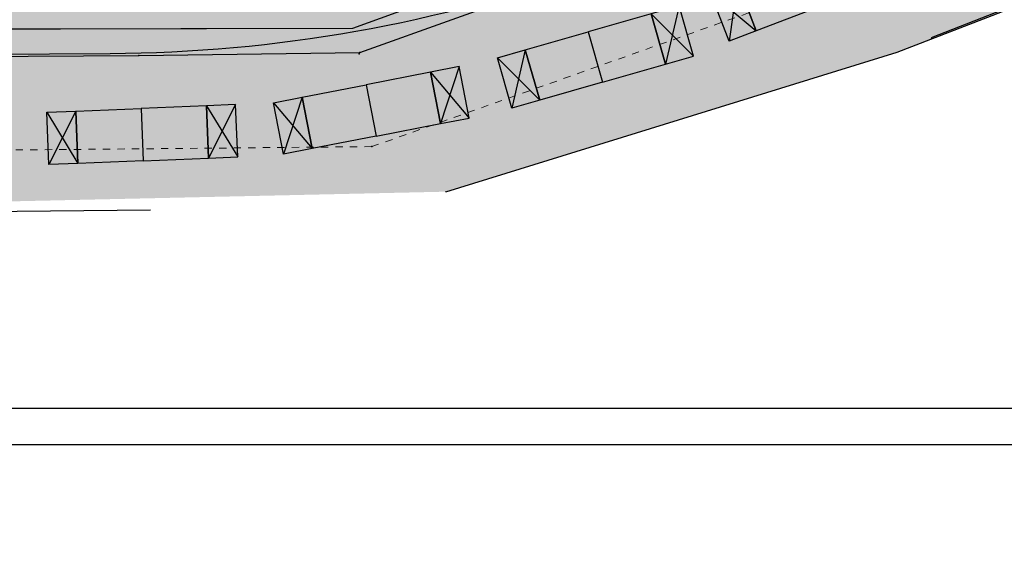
# Model space of a CAD drawing. Extents: x 4085 to 16488, y -65 to 12615.
# Tile 161 of 230: x 15660 to 15796, y 10490 to 10564. Entities that reach past the tile are written whole.
import ezdxf
from ezdxf.xclip import XClip

# ---------------------------------------------------------------- set-up
doc = ezdxf.new("R2010")
doc.units = 0
doc.header["$MEASUREMENT"] = 0
doc.header["$XCLIPFRAME"] = 0
doc.linetypes.add('CONTI', pattern=[0])
doc.linetypes.add('STRIHSMALL', pattern=[1, 0.5, -0.5])
doc.layers.get('0').update_dxf_attribs({"color": 250, "linetype": 'CONTI'})
doc.layers.add('(035) Откосы', color=7, linetype='Continuous')
doc.layers.add('PI_TTDEFAULT', color=5, linetype='CONTI')
doc.layers.add('.', color=7, linetype='Continuous', lineweight=15)
doc.layers.add('0ZG - GOR-INCE', color=5, linetype='Continuous', lineweight=15)
doc.styles.get("Standard").update_dxf_attribs({"font": 'times.ttf'})
doc.linetypes.add('ОТКОСЫ_НЕУКР1', pattern='A,0.5,["|",Standard,S=-1.199999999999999,R=0,X=0,Y=1.199999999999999],1,["|",Standard,S=-0.5,R=0,X=0,Y=0.5],0.5', length=2)

# ---------------------------------------------------------------- blocks, each defined once
blk = doc.blocks.new('wedwedwedewdewd')
at = {"layer": '.', "linetype": 'Continuous'}
h = blk.add_hatch(color=256, dxfattribs=at)
h.dxf.hatch_style = 1
h.set_gradient(color1=(255, 217, 179), color2=(255, 209, 163), one_color=1, tint=0.8199999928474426, name='HEMISPHERICAL')
h.paths.add_polyline_path([(16128.6629179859, 10756.6104308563), (16126.6629179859, 10756.6104308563), (16126.6629179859, 10760.2104308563), (16128.6629179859, 10760.2104308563)])
h.paths.add_polyline_path([(16137.6629179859, 10756.6104308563), (16139.6629179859, 10756.6104308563), (16139.6629179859, 10760.2104308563), (16137.6629179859, 10760.2104308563)])
h = blk.add_hatch(color=256, dxfattribs=at)
h.dxf.hatch_style = 1
h.set_gradient(color1=(255, 127, 127), color2=(255, 133, 133), one_color=1, tint=0.7599999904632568, name='HEMISPHERICAL')
h.paths.add_polyline_path([(16133.1629179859, 10760.2104308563), (16133.1629179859, 10756.6104308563), (16137.6629179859, 10756.6104308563), (16137.6629179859, 10760.2104308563)])
h.paths.add_polyline_path([(16133.1629179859, 10760.2104308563), (16133.1629179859, 10756.6104308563), (16128.6629179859, 10756.6104308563), (16128.6629179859, 10760.2104308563)])
at = {"linetype": 'Continuous'}
for points in [[(16128.6629179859, 10756.6104308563), (16126.6629179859, 10756.6104308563), (16126.6629179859, 10760.2104308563), (16128.6629179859, 10760.2104308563)], [(16133.1629179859, 10760.2104308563), (16133.1629179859, 10756.6104308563), (16128.6629179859, 10756.6104308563), (16128.6629179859, 10760.2104308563)], [(16133.1629179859, 10760.2104308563), (16133.1629179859, 10756.6104308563), (16137.6629179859, 10756.6104308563), (16137.6629179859, 10760.2104308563)], [(16137.6629179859, 10756.6104308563), (16139.6629179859, 10756.6104308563), (16139.6629179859, 10760.2104308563), (16137.6629179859, 10760.2104308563)]]:
    blk.add_lwpolyline(points, close=True, dxfattribs=at)
for points in [[(16126.6629179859, 10760.2104308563), (16128.6629179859, 10756.6104308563)], [(16128.6629179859, 10760.2104308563), (16126.6629179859, 10756.6104308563)], [(16137.6629179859, 10760.2104308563), (16139.6629179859, 10756.6104308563)], [(16139.6629179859, 10760.2104308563), (16137.6629179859, 10756.6104308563)]]:
    blk.add_lwpolyline(points, dxfattribs=at)
blk = doc.blocks.new('DWQDWQDWQDW')
at = {"layer": '(035) Откосы', "color": 253, "linetype": 'ОТКОСЫ_НЕУКР1', "elevation": -0.6170000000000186, "flags": 128}
blk.add_lwpolyline([(16564.2685543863, 8940.05366447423), (16571.56438794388, 8940.049617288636), (16579.24229880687, 8940.682216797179), (16586.23834138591, 8939.28798064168), (16594.08376090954, 8937.329337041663), (16596.23756082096, 8937.07311931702), (16604.99378058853, 8932.406532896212), (16613.69562732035, 8927.074860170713), (16626.47846730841, 8919.280967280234), (16639.49087866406, 8911.319458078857), (16651.9820064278, 8903.85268458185), (16664.47700269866, 8896.490241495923), (16677.09143031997, 8889.065860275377), (16679.39855639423, 8887.981581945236), (16695.2108295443, 8881.729711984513), (16708.65326078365, 8876.525155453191), (16722.23698177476, 8871.77063759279), (16735.50823853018, 8868.774063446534), (16749.63002218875, 8865.606017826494), (16760.99577287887, 8864.573100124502), (16775.79265262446, 8863.378462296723), (16791.22906654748, 8862.267464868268), (16804.74432975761, 8861.94847750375), (16819.74132904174, 8861.653146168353), (16835.02693216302, 8861.360536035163), (16850.25698425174, 8861.043143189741), (16865.37728238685, 8860.79020800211), (16880.60442877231, 8860.5237254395), (16895.80853699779, 8860.385576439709), (16909.27623827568, 8864.858854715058), (16923.90202324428, 8869.7262688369), (16938.08048568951, 8874.446364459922), (16952.65749232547, 8879.342421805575), (16966.66929764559, 8883.988184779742), (16980.80614278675, 8888.7491203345), (16994.83943295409, 8893.431466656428), (16997.11785405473, 8894.36489901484), (17001.96598783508, 8896.979129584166), (17014.00648242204, 8903.364783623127), (17016.84216589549, 8904.618776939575), (17018.16922240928, 8905.356490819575), (17021.24240132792, 8907.064878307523), (17025.47054322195, 8909.6625474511)], dxfattribs=at)
at = {"color": 253, "linetype": 'Continuous', "elevation": -0.6170000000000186}
blk.add_lwpolyline([(16562.18063359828, 8941.934712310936), (16579.37002182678, 8942.908548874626), (16596.98241794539, 8939.147166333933), (16618.54894594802, 8926.646625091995, 0.02197958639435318), (16678.79663357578, 8890.526571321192, 0.01507167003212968), (16722.66014219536, 8873.868075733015), (16750.42929275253, 8867.603467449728), (16790.58345219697, 8864.285187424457, 0.01330051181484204), (16847.98186172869, 8863.082048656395), (16895.37651316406, 8862.057228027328), (16949.57757229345, 8880.2725550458, 0.04650476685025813), (16996.14201924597, 8896.840733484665), (17017.23438593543, 8907.707821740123), (17025.51246180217, 8912.472396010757)], format="xyb", dxfattribs=at)
at = {"color": 253, "linetype": 'STRIHSMALL', "elevation": -0.2409999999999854}
blk.add_lwpolyline([(16593.21583156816, 8931.924035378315), (16614.44362853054, 8919.185168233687), (16675.036071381, 8883.007916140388), (16720.64128200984, 8865.661257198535), (16749.28270343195, 8859.111734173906), (16790.49098786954, 8855.53213624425), (16849.99348042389, 8854.548292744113), (16896.48786096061, 8853.889257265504), (16953.02450571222, 8872.4673090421), (16964.2357470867, 8876.242711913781), (17016.50260233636, 8897.154158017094)], dxfattribs=at)
at = {"layer": 'PI_TTDEFAULT', "color": 253}
for p in [(16880.60442877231, 8860.5237254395, -0.32000000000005), (16895.76957786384, 8860.283712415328, -0.2400000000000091), (16895.80853699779, 8860.385576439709, -0.3820000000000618), (16896.48786096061, 8853.889257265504, -0.1089999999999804)]:
    blk.add_point(p, dxfattribs=at)
blk = doc.blocks.new('A$C10aa157c')
at = {"layer": '.', "linetype": 'Continuous', "lineweight": 50}
h = blk.add_hatch(color=4, dxfattribs=at)
h.dxf.hatch_style = 1
h.set_gradient(color1=(0, 255, 255), color2=(0, 255, 255), one_color=1, tint=0.5)
edge = h.paths.add_edge_path()
edge.add_line((117.4324962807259, 25.8464246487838), (111.2859458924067, 22.04202636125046))
edge.add_line((111.2859458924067, 22.04202636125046), (90.49397812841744, 10.57433190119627))
edge.add_line((90.49397812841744, 10.57433190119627), (88.23807309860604, 9.587726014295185))
edge.add_line((88.23807309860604, 9.587726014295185), (6.163735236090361, -19.95635591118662))
edge.add_arc((-27.70549202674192, 74.13336427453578), 100.0000000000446, 270.3128248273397, 289.7972202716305, ccw=False)
edge.add_line((-27.15951241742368, -25.86514524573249), (-114.5854871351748, -26.34248035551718))
edge.add_line((-114.5854871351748, -26.34248035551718), (-131.8038967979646, -25.51755084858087))
edge.add_line((-131.8038967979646, -25.51755084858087), (-156.2513825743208, -23.98036590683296))
edge.add_line((-156.2513825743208, -23.98036590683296), (-183.7814535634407, -18.45982324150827))
edge.add_line((-183.7814535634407, -18.45982324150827), (-197.4729350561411, -14.02515858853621))
edge.add_line((-197.4729350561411, -14.02515858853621), (-226.9882538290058, -3.257921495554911))
edge.add_line((-226.9882538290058, -3.257921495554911), (-229.3201723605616, -2.22804471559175))
edge.add_line((-229.3201723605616, -2.22804471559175), (-266.0129081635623, 18.33381446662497))
edge.add_line((-266.0129081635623, 18.33381446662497), (-302.414357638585, 39.40997971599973))
edge.add_line((-302.414357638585, 39.40997971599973), (-311.2653128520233, 44.05475481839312))
edge.add_arc((-5824.953526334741, -31255.54911888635), 31781.53489632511, 80.00936784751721, 80.04077242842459)
edge.add_arc((-344.2962635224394, -73.22361097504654), 121.3386725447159, 82.48260712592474, 104.7849835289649)
edge.add_line((-375.2609654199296, 44.0975750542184), (-422.1471010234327, 28.59770207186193))
edge.add_line((-422.1471010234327, 28.59770207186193), (-424.8801888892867, 34.73041368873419))
edge.add_line((-424.8801888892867, 34.73041368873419), (-369.9069065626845, 51.63645814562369))
edge.add_arc((-345.3716680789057, -51.17261419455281), 105.6961838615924, 80.20076656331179, 103.42249696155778, ccw=False)
edge.add_line((-327.3825670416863, 52.98148090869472), (-309.305153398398, 49.80210033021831))
edge.add_line((-309.305153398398, 49.80210033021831), (-299.5158731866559, 44.66491412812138))
edge.add_line((-299.5158731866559, 44.66491412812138), (-263.0429987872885, 23.54739438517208))
edge.add_line((-263.0429987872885, 23.54739438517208), (-226.6355735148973, 3.145417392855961))
edge.add_line((-226.6355735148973, 3.145417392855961), (-224.7456836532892, 2.310759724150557))
edge.add_line((-224.7456836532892, 2.310759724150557), (-195.5197359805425, -8.350914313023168))
edge.add_line((-195.5197359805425, -8.350914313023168), (-182.2621487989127, -12.64504079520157))
edge.add_line((-182.2621487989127, -12.64504079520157), (-155.4697206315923, -18.01766561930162))
edge.add_line((-155.4697206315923, -18.01766561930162), (-131.4720545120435, -19.52656724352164))
edge.add_line((-131.4720545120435, -19.52656724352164), (-114.4582114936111, -20.34169601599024))
edge.add_line((-114.4582114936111, -20.34169601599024), (-27.19227119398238, -19.86523467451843))
edge.add_arc((-27.70549202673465, 74.13336427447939), 93.99999999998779, 270.3128248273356, 289.7972202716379)
edge.add_line((4.131581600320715, -14.31097270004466), (86.01742751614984, 15.16525827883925))
edge.add_line((86.01742751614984, 15.16525827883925), (87.83742534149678, 15.96122288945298))
edge.add_line((87.83742534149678, 15.96122288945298), (108.2562857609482, 27.2231320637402))
edge.add_line((108.2562857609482, 27.2231320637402), (115.2645194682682, 31.56086796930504))
edge.add_line((115.2645194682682, 31.56086796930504), (117.4324962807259, 25.8464246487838))
at = {"layer": '.', "linetype": 'Continuous'}
h = blk.add_hatch(color=17, dxfattribs=at)
h.dxf.hatch_style = 1
h.set_gradient(color1=(153, 76, 76), color2=(137, 67, 67), one_color=1, tint=0.4000000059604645, name='SPHERICAL')
h.paths.add_polyline_path([(11.19897333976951, -35.43429456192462), (25.80901480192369, -29.96559375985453), (30.98324709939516, -43.78894068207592), (16.37320563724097, -49.25764148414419)])
at = {"linetype": 'Continuous'}
h = blk.add_hatch(color=256, dxfattribs=at)
h.dxf.hatch_style = 1
h.set_gradient(color1=(196, 196, 196), color2=(179, 179, 179), one_color=1, tint=0.699999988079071, name='SPHERICAL')
edge = h.paths.add_edge_path()
edge.add_line((-329.6939609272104, -123.8959480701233), (-413.5123903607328, -4.99904155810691))
edge.add_line((-413.5123903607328, -4.99904155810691), (-355.7886663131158, 33.28476060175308))
edge.add_line((-355.7886663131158, 33.28476060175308), (-335.031477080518, 75.58643090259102))
edge.add_line((-335.031477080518, 75.58643090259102), (-290.265852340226, 52.29770563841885))
edge.add_arc((-35.22096130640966, 435.710675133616), 460.4925641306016, 236.3682958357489, 253.1961533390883)
edge.add_arc((23.16678665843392, 1743.610821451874), 1759.185429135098, 263.7500878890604, 266.8247429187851)
edge.add_line((-74.2750708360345, -12.87386635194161), (-37.8087558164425, -12.38197344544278))
edge.add_line((-37.8087558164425, -12.38197344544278), (-8.681647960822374, -7.258780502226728))
edge.add_line((-8.681647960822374, -7.258780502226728), (21.71312455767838, 1.674478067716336))
edge.add_line((21.71312455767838, 1.674478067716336), (73.82824807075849, 22.10592837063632))
edge.add_line((73.82824807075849, 22.10592837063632), (122.4104008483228, 60.65294329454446))
edge.add_line((122.4104008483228, 60.65294329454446), (125.2745590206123, 27.75500045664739))
edge.add_line((125.2745590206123, 27.75500045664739), (114.748125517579, 2.379272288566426))
edge.add_line((114.748125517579, 2.379272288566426), (116.6623456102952, -0.02417328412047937))
edge.add_line((116.6623456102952, -0.02417328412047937), (116.2891382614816, -3.732436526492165))
edge.add_line((116.2891382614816, -3.732436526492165), (111.2584338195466, -27.65741119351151))
edge.add_line((111.2584338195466, -27.65741119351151), (112.8600939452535, -27.92515144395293))
edge.add_line((112.8600939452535, -27.92515144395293), (106.1017429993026, -65.58583641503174))
edge.add_line((106.1017429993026, -65.58583641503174), (101.2804055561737, -90.48027766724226))
edge.add_line((101.2804055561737, -90.48027766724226), (98.81490888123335, -96.13533966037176))
edge.add_line((98.81490888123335, -96.13533966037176), (53.13542081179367, -97.30507864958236))
edge.add_line((53.13542081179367, -97.30507864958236), (30.09047449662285, -97.89520286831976))
edge.add_line((30.09047449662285, -97.89520286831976), (12.28662535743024, -98.29843708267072))
edge.add_line((12.28662535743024, -98.29843708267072), (-62.51886126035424, -99.99268484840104))
edge.add_line((-62.51886126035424, -99.99268484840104), (-93.46711186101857, -101.1777100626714))
edge.add_line((-93.46711186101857, -101.1777100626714), (-93.73522817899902, -109.8933634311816))
edge.add_line((-93.73522817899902, -109.8933634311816), (-152.9130991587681, -112.2181400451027))
edge.add_line((-152.9130991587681, -112.2181400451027), (-153.085833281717, -120.2735644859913))
edge.add_line((-153.085833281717, -120.2735644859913), (-196.6151896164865, -120.663996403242))
edge.add_line((-196.6151896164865, -120.663996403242), (-196.010272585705, -100.2536491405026))
edge.add_line((-196.010272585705, -100.2536491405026), (-236.8828322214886, -97.89520286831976))
edge.add_line((-236.8828322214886, -97.89520286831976), (-266.6043384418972, -99.72434434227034))
edge.add_line((-266.6043384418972, -99.72434434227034), (-280.8519175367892, -100.7559259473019))
edge.add_line((-280.8519175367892, -100.7559259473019), (-292.7545044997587, -102.6790545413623))
edge.add_line((-292.7545044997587, -102.6790545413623), (-308.6164820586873, -109.5958216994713))
edge.add_line((-308.6164820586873, -109.5958216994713), (-329.6939609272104, -123.8959480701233))
at = {"lineweight": 0, "true_color": 0xa6c388}
h = blk.add_hatch(color=63, dxfattribs=at)
h.dxf.hatch_style = 1
edge = h.paths.add_edge_path()
edge.add_arc((-28.26614025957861, 66.16482880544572), 104.3537906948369, 274.21600176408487, 285.5732576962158, ccw=False)
edge.add_line((-20.59439104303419, -37.90657887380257), (-20.59424505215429, -40.03499465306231))
edge.add_line((-20.59424505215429, -40.03499465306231), (-14.54231802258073, -40.03432606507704))
edge.add_line((-14.54231802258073, -40.03432606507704), (-14.54231376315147, -58.83465758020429))
edge.add_line((-14.54231376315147, -58.83465758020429), (3.28768887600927, -58.83465730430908))
edge.add_arc((3.287688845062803, -56.83465730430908), 2, 270.0000008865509, 360.0000106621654)
edge.add_line((5.287688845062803, -56.83465693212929), (5.28768772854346, -50.834773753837))
edge.add_line((5.28768772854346, -50.834773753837), (3.8176844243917, -50.83477441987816))
edge.add_line((3.8176844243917, -50.83477441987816), (3.817685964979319, -57.63465551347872))
edge.add_line((3.817685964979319, -57.63465551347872), (-13.34231403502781, -57.63465940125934))
edge.add_line((-13.34231403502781, -57.63465940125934), (-13.34231802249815, -40.03465940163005))
edge.add_line((-13.34231802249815, -40.03465940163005), (3.817681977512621, -40.03465551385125))
edge.add_line((3.817681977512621, -40.03465551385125), (3.817685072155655, -46.83477441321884))
edge.add_line((3.817685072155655, -46.83477441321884), (5.287686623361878, -46.834773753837))
edge.add_line((5.287686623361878, -46.834773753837), (5.287684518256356, -37.14514154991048))
edge.add_line((5.287684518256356, -37.14514154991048), (8.617896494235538, -35.8985942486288))
edge.add_line((8.617896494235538, -35.8985942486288), (14.30749249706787, -51.09861963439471))
edge.add_line((14.30749249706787, -51.09861963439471), (10.64758097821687, -52.46856516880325))
edge.add_line((10.64758097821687, -52.46856516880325), (10.64758122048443, -53.74979790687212))
edge.add_line((10.64758122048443, -53.74979790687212), (22.57637518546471, -49.28478052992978))
edge.add_line((22.57637518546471, -49.28478052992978), (22.15570428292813, -48.16094678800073))
edge.add_line((22.15570428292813, -48.16094678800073), (15.59991403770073, -50.61485189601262))
edge.add_line((15.59991403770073, -50.61485189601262), (9.724566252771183, -34.91842273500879))
edge.add_line((9.724566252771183, -34.91842273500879), (26.58230640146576, -28.60838334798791))
edge.add_line((26.58230640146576, -28.60838334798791), (32.45765418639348, -44.30481250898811))
edge.add_line((32.45765418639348, -44.30481250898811), (25.90186876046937, -46.75871581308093))
edge.add_line((25.90186876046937, -46.75871581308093), (26.32254955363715, -47.88257597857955))
edge.add_line((26.32254955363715, -47.88257597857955), (34.17075420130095, -44.94487554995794))
edge.add_line((34.17075420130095, -44.94487554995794), (26.99026940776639, -25.76186857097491))
edge.add_line((26.99026940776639, -25.76186857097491), (26.0526540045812, -26.15686841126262))
edge.add_arc((-14.32388940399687, 69.68537040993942), 103.9999999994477, 285.58125129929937, 292.8447822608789, ccw=False)
edge.add_line((13.6109925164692, -30.49268293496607), (-0.2502526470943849, -34.35792321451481))
h.paths.add_polyline_path([(49.87732141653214, -37.7844375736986), (50.29800220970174, -38.90829773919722), (58.14620685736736, -35.97059731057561), (50.80158591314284, -16.34909236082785), (29.33295726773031, -24.77493797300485), (30.25350348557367, -27.2342173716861), (32.40754551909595, -26.42792777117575), (38.7036231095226, -43.24820249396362), (46.55182784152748, -40.31050229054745), (46.13115693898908, -39.1866685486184), (39.57536669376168, -41.64057365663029), (33.70001890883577, -25.94414449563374), (50.55775905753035, -19.63410510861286), (56.43310684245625, -35.33053426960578)])
h.paths.add_polyline_path([(73.85277407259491, -28.81015933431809), (74.27345486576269, -29.93401949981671), (82.12165951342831, -26.9963190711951), (74.74103602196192, -7.278631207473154), (53.1818498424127, -15.46254741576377), (54.22895614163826, -18.25993913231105), (56.38299817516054, -17.45364953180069), (62.67907576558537, -34.27392425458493), (70.52728049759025, -31.33622405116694), (70.10660959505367, -30.21239030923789), (63.55081934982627, -32.66629541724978), (57.67547156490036, -16.9698662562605), (74.53321171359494, -10.65982686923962), (80.40855949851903, -26.35625603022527)])
h.paths.add_polyline_path([(97.8282267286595, -19.83588109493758), (98.24890255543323, -20.95972799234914), (104.360766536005, -18.67187389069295), (107.9348565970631, 4.799752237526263), (109.4043596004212, 7.298652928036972), (77.12198996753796, -6.393929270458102), (78.20440879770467, -9.285660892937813), (80.35845083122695, -8.479371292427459), (86.65452842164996, -25.29964601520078), (94.50273315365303, -22.36194581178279), (94.08206225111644, -21.23811206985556), (87.52627200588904, -23.69201717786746), (81.65092422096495, -7.995588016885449), (98.50866436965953, -1.68554862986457), (104.3840121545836, -17.38197779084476)])
at = {"linetype": 'Continuous'}
blk.add_lwpolyline([(-373.7944340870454, 108.5221690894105), (-373.7944340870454, 37.87383067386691), (-338.7973859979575, -11.84971716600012), (-296.1668647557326, 12.1688909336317), (-278.1502265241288, 12.66864525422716), (-222.2923186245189, -17.35473897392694), (-192.3131233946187, -27.41567740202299), (-152.841873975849, -36.13979106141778), (-88.61392933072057, -37.22940865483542), (-24.38736609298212, -36.59652979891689), (-4.075459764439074, -35.34637554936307), (26.99026940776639, -25.76186857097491), (74.74103602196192, -7.278631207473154), (109.4043596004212, 7.298652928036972), (135.566190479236, 19.46775833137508), (110.1840137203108, 64.19822788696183), (9.488295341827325, 20.69822151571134), (-104.2532370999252, 13.96907995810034), (-207.6545405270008, 33.67587202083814), (-251.5703695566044, 64.2554686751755), (-301.8282399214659, 93.33502415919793), (-373.7944340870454, 108.5221690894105)], dxfattribs=at)
at = {"linetype": 'Continuous', "lineweight": 30}
blk.add_lwpolyline([(-114.4582114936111, -20.34169601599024), (-27.19227119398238, -19.86523467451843, 0.0852221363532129), (4.131581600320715, -14.31097270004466), (86.01742751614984, 15.16525827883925), (87.83742534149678, 15.96122288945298), (108.2562857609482, 27.2231320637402), (115.2645194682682, 31.56086796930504), (117.4324962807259, 25.8464246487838), (111.2859458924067, 22.04202636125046), (90.49397812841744, 10.57433190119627), (88.23807309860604, 9.587726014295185), (6.163735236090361, -19.95635591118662, -0.08522213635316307), (-27.15951241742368, -25.86514524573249), (-114.5854871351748, -26.34248035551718)], format="xyb", dxfattribs=at)
at = {"linetype": 'Continuous', "elevation": -1.836999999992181}
blk.add_lwpolyline([(-310.5347289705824, 45.93517624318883), (-288.727846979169, 33.96953195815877), (-274.4873257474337, 25.23622013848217), (-257.6072697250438, 15.40358086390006), (-243.4411516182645, 7.570372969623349), (-227.6496925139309, -0.7277474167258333), (-212.7345870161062, -6.331781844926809), (-195.4560515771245, -12.39361442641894), (-183.4075955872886, -16.35303855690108), (-155.4991731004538, -21.96472225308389), (-122.889283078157, -23.89089112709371), (-107.8811498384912, -24.49342670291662), (-81.50336457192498, -24.62609611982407), (-54.75523238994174, -24.19153198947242), (-30.58178783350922, -24.14722349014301), (-10.46175109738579, -24.11034464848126), (15.60182704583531, -14.66533892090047), (36.49558892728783, -7.093788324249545), (44.56949260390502, -4.270245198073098), (63.54049542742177, 1.907058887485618), (78.57534353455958, 7.959346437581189), (93.13901648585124, 15.03243375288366), (116.5460771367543, 28.18288504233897), (118.3102865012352, 29.25414919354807)], dxfattribs=at)
at = {"ltscale": 5}
blk.add_lwpolyline([(49.87732141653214, -37.7844375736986), (50.29800220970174, -38.90829773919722), (58.14620685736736, -35.97059731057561), (50.80158591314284, -16.34909236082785), (29.33295726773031, -24.77493797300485), (30.25350348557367, -27.2342173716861), (32.40754551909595, -26.42792777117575), (38.7036231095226, -43.24820249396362), (46.55182784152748, -40.31050229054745), (46.13115693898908, -39.1866685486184), (39.57536669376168, -41.64057365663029), (33.70001890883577, -25.94414449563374), (50.55775905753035, -19.63410510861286), (56.43310684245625, -35.33053426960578)], close=True, dxfattribs=at)
blk.add_lwpolyline([(-0.2502526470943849, -34.35792321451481, -0.04959598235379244), (-20.59439104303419, -37.90657887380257), (-20.59424505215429, -40.03499465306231), (-14.54231802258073, -40.03432606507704), (-14.54231376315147, -58.83465758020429), (3.28768887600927, -58.83465730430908, 0.4142136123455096), (5.287688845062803, -56.83465693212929), (5.28768772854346, -50.834773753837), (3.8176844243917, -50.83477441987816), (3.817685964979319, -57.63465551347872), (-13.34231403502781, -57.63465940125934), (-13.34231802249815, -40.03465940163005), (3.817681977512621, -40.03465551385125), (3.817685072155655, -46.83477441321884), (5.287686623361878, -46.834773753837), (5.287684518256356, -37.14514154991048), (8.617896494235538, -35.8985942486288), (14.30749249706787, -51.09861963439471), (10.64758097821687, -52.46856516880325), (10.64758122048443, -53.74979790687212), (22.57637518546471, -49.28478052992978), (22.15570428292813, -48.16094678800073), (15.59991403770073, -50.61485189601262), (9.724566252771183, -34.91842273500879), (26.58230640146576, -28.60838334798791), (32.45765418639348, -44.30481250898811), (25.90186876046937, -46.75871581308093), (26.32254955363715, -47.88257597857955), (34.17075420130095, -44.94487554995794), (26.99026940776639, -25.76186857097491), (26.0526540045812, -26.15686841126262, -0.03170374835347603), (13.6109925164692, -30.49268293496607), (-0.2502526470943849, -34.35792321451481)], format="xyb", dxfattribs=at)
at = {"linetype": 'Continuous', "lineweight": 40}
blk.add_lwpolyline([(11.19897333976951, -35.43429456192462), (25.80901480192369, -29.96559375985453), (30.98324709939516, -43.78894068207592), (16.37320563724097, -49.25764148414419)], close=True, dxfattribs=at)
at = {"linetype": 'Continuous'}
for p, rotation in [((-11198.32042565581, -15837.2114818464), 20.95279150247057), ((-12555.76660108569, -14798.31054954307), 15.92550150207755), ((-13797.05663735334, -13664.90227527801), 10.98356667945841), ((-15710.10328239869, -11433.10456592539), 2.316392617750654)]:
    blk.add_blockref('wedwedwedewdewd', p, dxfattribs=dict(at, rotation=rotation))
at = {"layer": '0ZG - GOR-INCE', "linetype": 'Continuous', "rotation": 1.343740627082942}
blk.add_blockref('DWQDWQDWQDW', (-16693.37190173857, -9279.936333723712, -1.219999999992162), dxfattribs=at)

msp = doc.modelspace()

# ---------------------------------------------------------------- block references
at = {"linetype": 'Continuous'}
ref = msp.add_blockref('A$C10aa157c', (15727.08899905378, 10610.84620519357, 2.267999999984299), dxfattribs=dict(at, xscale=2, yscale=2, zscale=2))
XClip(ref).set_block_clipping_path([(-373.7944340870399, 108.52216908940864), (-301.8282399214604, 93.33502415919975), (-251.57036955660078, 64.25546867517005), (-207.6545405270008, 33.67587202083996), (-104.25323709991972, 13.969079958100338), (9.488295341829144, 20.69822151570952), (110.18401372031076, 64.19822788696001), (135.5661904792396, 19.467758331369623), (74.7410360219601, -7.278631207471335), (26.99026940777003, -25.76186857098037), (-4.075459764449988, -35.34637554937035), (-88.61392933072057, -37.22940865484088), (-152.84187397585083, -36.1397910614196), (-192.31312339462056, -27.415677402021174), (-222.2923186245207, -17.35473897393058), (-278.15022652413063, 12.668645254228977), (-296.17026621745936, 12.384943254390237), (-338.7973859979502, -11.849717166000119), (-373.7944340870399, 37.873830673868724)])

# ---------------------------------------------------------------- next in the draw order: linework, layer by layer
at = {"color": 5, "linetype": 'Continuous'}
for points in [[(14952.40553679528, 10802.32350720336), (15996.03759558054, 10802.32350720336), (15996.03759558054, 10505.32350720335), (14952.40553679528, 10505.32350720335)], [(14972.40553679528, 10797.32350720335), (15991.03759558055, 10797.32350720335), (15991.03759558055, 10510.32350720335), (14972.40553679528, 10510.32350720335)]]:
    msp.add_lwpolyline(points, close=True, dxfattribs=at)

doc.saveas('drawing.dxf')
